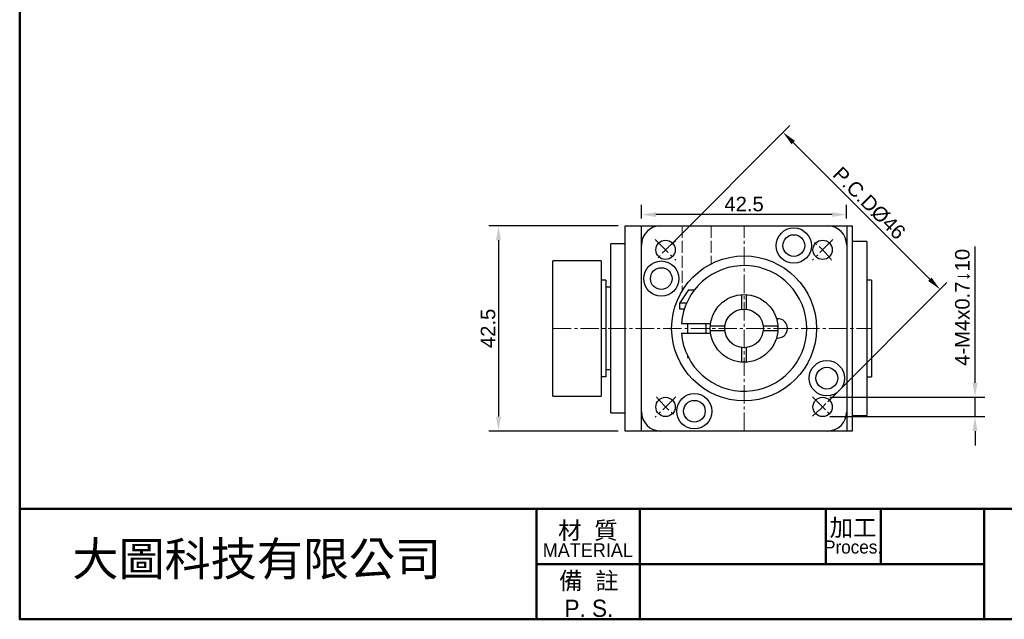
# Model space of a CAD drawing. Header units: millimetres. Extents: x 2723 to 3130, y 721 to 1006.
# Tile 1 of 8: x 2723 to 2927, y 721 to 845. Entities that reach past the tile are written whole.
import ezdxf

# ---------------------------------------------------------------- set-up
doc = ezdxf.new("R2010")
doc.units = ezdxf.units.MM
doc.linetypes.add('CENTER2', pattern=[28.575, 19.05, -3.175, 3.175, -3.175])
doc.linetypes.add('DASHED', pattern=[0.2068, 0.1655, -0.0413])
for name, color, linetype, lineweight in [('中心線', 6, 'CENTER2', 5), ('剖面線', 2, 'DASHED', 5), ('圖框', 7, 'Continuous', 50), ('標註', 4, 'Continuous', 13)]:
    doc.layers.add(name, color=color, linetype=linetype, lineweight=lineweight)
doc.layers.add('產品', color=7, linetype='Continuous')
doc.styles.get("Standard").update_dxf_attribs({"font": 'arial.ttf'})
doc.styles.add('預設-ISO', font='arial.ttf')
doc.dimstyles.new('yuetai', dxfattribs={"dimtxt": 3, "dimasz": 3, "dimexe": 2, "dimexo": 1.5, "dimtad": 1, "dimdsep": 46, "dimtxsty": 'Standard', "dimcen": 0, "dimadec": 0, "dimazin": 0, "dimtfac": 1, "dimtmove": 0, "dimatfit": 3, "dimfxl": 1, "dimarcsym": 0})

# ---------------------------------------------------------------- blocks, each defined once
blk = doc.blocks.new('標題欄框 下標註')
at = {"layer": '圖框'}
for p, q in [((2.28, 73.91), (2.28, 89.91)), ((77.28, 89.91), (77.28, 73.91)), ((92.28, 89.91), (92.28, 73.91)), ((119.28, 89.91), (119.28, 81.91)), ((127.28, 89.91), (127.28, 81.91)), ((142.28, 89.91), (142.28, 73.91)), ((77.28, 81.91), (142.28, 81.91))]:
    blk.add_line(p, q, dxfattribs=at)
for points in [[(2.28, 89.91), (287.28, 89.91), (287.28, 273.91), (2.28, 273.91)], [(287.28, 89.91), (2.28, 89.91), (2.28, 73.91), (287.28, 73.91)]]:
    blk.add_lwpolyline(points, close=True, dxfattribs=at)
at = {"layer": '圖框', "color": 7, "attachment_point": 5, "style": '預設-ISO'}
for s, insert, char_height, width, line_spacing_factor in [('{\\fPMingLiU|b0|i0|c136|p18;\\H0.71429x;加工\\P\\fPMingLiU|b0|i0|c0|p18;\\H0.76x;Proces.}', (123.25, 85.94), 3.5, 7.8869, 0.74878), ('\\f新細明體|b0|i0;\\H2.5000;材  質\\P\\f新細明體|b0|i0;\\H2.0000;MATERIAL', (84.75, 85.5), 3.5, 14.9029, 0.74878), ('\\f新細明體|b0|i0;\\H2.5000;備  註\\PP. S.', (84.9, 77.49), 2.5, 15.0412, 0.958537)]:
    blk.add_mtext(s, dxfattribs=dict(at, insert=insert, char_height=char_height, width=width, line_spacing_factor=line_spacing_factor))
blk = doc.blocks.new('*D23')
at = {"layer": 'Defpoints', "color": 0, "transparency": 16777216}
for p in [(2881.31, 821.65), (2856.98, 797.32), (2889.51, 764.8)]:
    blk.add_point(p, dxfattribs=at)
at = {"layer": '標註', "color": 0, "lineweight": -2, "transparency": 16777216}
for p, q in [((2858.04, 798.38), (2882.72, 823.06)), ((2911.71, 791.24), (2883.43, 819.53)), ((2890.57, 765.86), (2915.25, 790.54))]:
    blk.add_line(p, q, dxfattribs=at)
at = {"layer": '標註', "color": 0, "transparency": 16777216}
for points in [[(2883.78, 819.88), (2883.07, 819.17), (2881.31, 821.65)], [(2912.07, 791.6), (2911.36, 790.89), (2913.83, 789.12)]]:
    blk.add_solid(points, dxfattribs=at)
at = {"layer": '標註', "color": 0, "transparency": 16777216, "insert": (2899.15, 806.97), "char_height": 3, "attachment_point": 5, "rotation": 315}
blk.add_mtext('P.C.DØ46', dxfattribs=at)
blk = doc.blocks.new('*D27')
at = {"layer": 'Defpoints', "color": 0, "transparency": 16777216}
for p in [(2889.51, 766.8), (2921.08, 766.8), (2889.51, 762.8)]:
    blk.add_point(p, dxfattribs=at)
at = {"layer": '標註', "color": 0, "lineweight": -2, "transparency": 16777216}
for p, q in [((2921.08, 769.8), (2921.08, 798.02)), ((2891.01, 766.8), (2923.08, 766.8)), ((2921.08, 762.8), (2921.08, 766.8)), ((2891.01, 762.8), (2923.08, 762.8)), ((2921.08, 759.8), (2921.08, 756.8))]:
    blk.add_line(p, q, dxfattribs=at)
at = {"layer": '標註', "color": 0, "transparency": 16777216}
for points in [[(2920.58, 769.8), (2921.58, 769.8), (2921.08, 766.8)], [(2920.58, 759.8), (2921.58, 759.8), (2921.08, 762.8)]]:
    blk.add_solid(points, dxfattribs=at)
at = {"layer": '標註', "color": 0, "transparency": 16777216, "insert": (2918.51, 785.41), "char_height": 3, "attachment_point": 5, "rotation": 90}
blk.add_mtext('4-M4x0.7↓10', dxfattribs=at)
blk = doc.blocks.new('*D41')
at = {"layer": 'Defpoints', "color": 0, "transparency": 16777216}
for p in [(2851.99, 804.62), (2851.99, 802.31), (2894.49, 802.31)]:
    blk.add_point(p, dxfattribs=at)
at = {"layer": '標註', "color": 0, "lineweight": -2, "transparency": 16777216}
for p, q in [((2851.99, 803.81), (2851.99, 806.62)), ((2894.49, 803.81), (2894.49, 806.62)), ((2891.49, 804.62), (2854.99, 804.62))]:
    blk.add_line(p, q, dxfattribs=at)
at = {"layer": '標註', "color": 0, "transparency": 16777216}
for points in [[(2854.99, 805.12), (2854.99, 804.12), (2851.99, 804.62)], [(2891.49, 805.12), (2891.49, 804.12), (2894.49, 804.62)]]:
    blk.add_solid(points, dxfattribs=at)
at = {"layer": '標註', "color": 0, "transparency": 16777216, "insert": (2873.24, 806.78), "char_height": 3, "attachment_point": 5}
blk.add_mtext('42.5', dxfattribs=at)
blk = doc.blocks.new('*D42')
at = {"layer": 'Defpoints', "color": 0, "transparency": 16777216}
for p in [(2848.64, 802.31), (2822.38, 759.81), (2848.64, 759.81)]:
    blk.add_point(p, dxfattribs=at)
at = {"layer": '標註', "color": 0, "lineweight": -2, "transparency": 16777216}
for p, q in [((2847.14, 802.31), (2820.38, 802.31)), ((2822.38, 799.31), (2822.38, 762.81)), ((2847.14, 759.81), (2820.38, 759.81))]:
    blk.add_line(p, q, dxfattribs=at)
at = {"layer": '標註', "color": 0, "transparency": 16777216}
for points in [[(2821.88, 799.31), (2822.88, 799.31), (2822.38, 802.31)], [(2821.88, 762.81), (2822.88, 762.81), (2822.38, 759.81)]]:
    blk.add_solid(points, dxfattribs=at)
at = {"layer": '標註', "color": 0, "transparency": 16777216, "insert": (2820.22, 781.06), "char_height": 3, "attachment_point": 5, "rotation": 90}
blk.add_mtext('42.5', dxfattribs=at)

msp = doc.modelspace()

# ---------------------------------------------------------------- linework, layer by layer
at = {"layer": '中心線', "ltscale": 0.2}
for p, q in [((2873.244, 759.809), (2873.244, 802.309)), ((2854.86, 799.444), (2859.102, 795.201)), ((2891.629, 799.444), (2887.387, 795.201)), ((2833.644, 781.059), (2899.644, 781.059)), ((2859.102, 766.917), (2854.86, 762.674)), ((2887.387, 766.917), (2891.629, 762.674))]:
    msp.add_line(p, q, dxfattribs=at)
for start, end in [(127.94287, 142.05713), (37.94287, 52.05713), (217.94287, 232.05713), (307.94287, 322.05713)]:
    msp.add_arc((2873.244, 781.059), 23, start, end, dxfattribs=at)
at = {"layer": '剖面線', "ltscale": 15}
for p, q in [((2860.444, 802.309), (2860.444, 788.88)), ((2866.444, 802.309), (2866.444, 794.429))]:
    msp.add_line(p, q, dxfattribs=at)
at = {"layer": '產品'}
for p, q in [((2848.644, 802.309), (2895.644, 802.309)), ((2848.644, 759.809), (2848.644, 802.309)), ((2851.994, 759.809), (2851.994, 802.309)), ((2894.494, 802.309), (2894.494, 759.809)), ((2895.644, 802.309), (2895.644, 759.809)), ((2848.644, 798.559), (2845.644, 798.559)), ((2845.644, 763.559), (2845.644, 798.559)), ((2898.644, 799.059), (2895.644, 799.059)), ((2898.644, 799.059), (2898.644, 763.059)), ((2843.644, 795.059), (2833.644, 795.059)), ((2833.644, 767.059), (2833.644, 795.059)), ((2843.644, 795.059), (2843.644, 767.059)), ((2844.644, 791.059), (2843.644, 791.059)), ((2844.644, 791.059), (2844.644, 771.059)), ((2845.644, 789.559), (2844.644, 789.559)), ((2899.644, 791.059), (2898.644, 791.059)), ((2899.644, 791.059), (2899.644, 771.059)), ((2861.724, 789.059), (2859.944, 786.359)), ((2861.724, 789.059), (2862.997, 789.059)), ((2872.744, 788.041), (2872.744, 785.028)), ((2873.744, 785.028), (2873.744, 788.041)), ((2859.944, 785.059), (2859.944, 786.359)), ((2859.944, 786.359), (2861.374, 786.359)), ((2860.875, 785.059), (2859.944, 785.059)), ((2860.283, 782.059), (2866.316, 782.059)), ((2861.494, 782.059), (2861.494, 780.059)), ((2865.394, 780.059), (2865.394, 782.059)), ((2866.262, 781.559), (2869.276, 781.559)), ((2877.213, 781.559), (2880.226, 781.559)), ((2860.283, 780.059), (2866.316, 780.059)), ((2869.276, 780.559), (2866.262, 780.559)), ((2880.226, 780.559), (2877.213, 780.559)), ((2872.744, 777.091), (2872.744, 774.077)), ((2873.744, 774.077), (2873.744, 777.091)), ((2861.494, 775.484), (2861.494, 775.059)), ((2861.494, 775.059), (2861.712, 775.059)), ((2844.644, 771.059), (2843.644, 771.059)), ((2844.644, 772.559), (2845.644, 772.559)), ((2898.644, 771.059), (2899.644, 771.059)), ((2833.644, 767.059), (2843.644, 767.059)), ((2845.644, 763.559), (2848.644, 763.559)), ((2895.644, 763.059), (2898.644, 763.059)), ((2895.644, 759.809), (2848.644, 759.809))]:
    msp.add_line(p, q, dxfattribs=at)
for centre, radius in [((2883.545, 798.203), 3.65), ((2883.545, 798.203), 2.25), ((2856.981, 797.323), 2), ((2889.508, 797.323), 2), ((2873.244, 781.059), 15), ((2856.101, 791.36), 3.65), ((2856.101, 791.36), 2.25), ((2873.244, 781.059), 7), ((2873.244, 781.059), 4), ((2890.388, 770.758), 3.65), ((2890.388, 770.758), 2.25), ((2862.944, 763.916), 3.65), ((2856.981, 764.796), 2), ((2862.944, 763.916), 2.25), ((2889.508, 764.796), 2)]:
    msp.add_circle(centre, radius, dxfattribs=at)
for centre, radius, start, end in [((2855.994, 798.309), 4, 90, 180), ((2890.494, 798.309), 4, 0, 90), ((2873.244, 781.059), 13, 184.41173, 175.58827), ((2880.244, 781.059), 2, 261.78679, 98.21321), ((2855.994, 763.809), 4, 180, 270), ((2890.494, 763.809), 4, 270, 0)]:
    msp.add_arc(centre, radius, start, end, dxfattribs=at)

# ---------------------------------------------------------------- block references
at = {"layer": '圖框', "xscale": 1.426940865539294, "yscale": 1.426940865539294, "zscale": 1.426940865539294}
msp.add_blockref('標題欄框 下標註', (2719.95, 615.38), dxfattribs=at)

# ---------------------------------------------------------------- texts
at = {"layer": '產品', "ltscale": 5, "insert": (2734.118, 736.843), "char_height": 7, "attachment_point": 1}
msp.add_mtext_dynamic_manual_height_columns('{\\fPMingLiU|b0|i0|c136|p18;大圖科技有限公司}', width=214.54867, gutter_width=12.5, heights=[33.196], dxfattribs=at)

# ---------------------------------------------------------------- dimensions: what is measured, and where the dimension line sits
at = {"layer": '標註'}
dim = msp.add_aligned_dim(p1=(2889.508, 764.796), p2=(2856.981, 797.323), distance=-34.401, text='P.C.DØ<>', dimstyle='yuetai', dxfattribs=at)
dim.commit()
dim.dimension.update_dxf_attribs({"geometry": '*D23', "text_midpoint": (2899.154, 806.969)})
dim = msp.add_linear_dim(base=(2851.994, 804.625), p1=(2894.494, 802.309), p2=(2851.994, 802.309), dimstyle='yuetai', dxfattribs=at)
dim.commit()
dim.dimension.update_dxf_attribs({"geometry": '*D41', "text_midpoint": (2873.244, 806.781)})
dim = msp.add_linear_dim(base=(2822.379, 759.809), p1=(2848.644, 802.309), p2=(2848.644, 759.809), angle=90, dimstyle='yuetai', dxfattribs=at)
dim.commit()
dim.dimension.update_dxf_attribs({"geometry": '*D42', "text_midpoint": (2820.222, 781.059)})
dim = msp.add_linear_dim(base=(2921.076, 766.796), p1=(2889.508, 762.796), p2=(2889.508, 766.796), angle=270, text='4-M<>x0.7↓10', dimstyle='yuetai', dxfattribs=at)
dim.commit()
dim.dimension.update_dxf_attribs({"geometry": '*D27', "text_midpoint": (2918.506, 785.407)})

doc.saveas('drawing.dxf')
